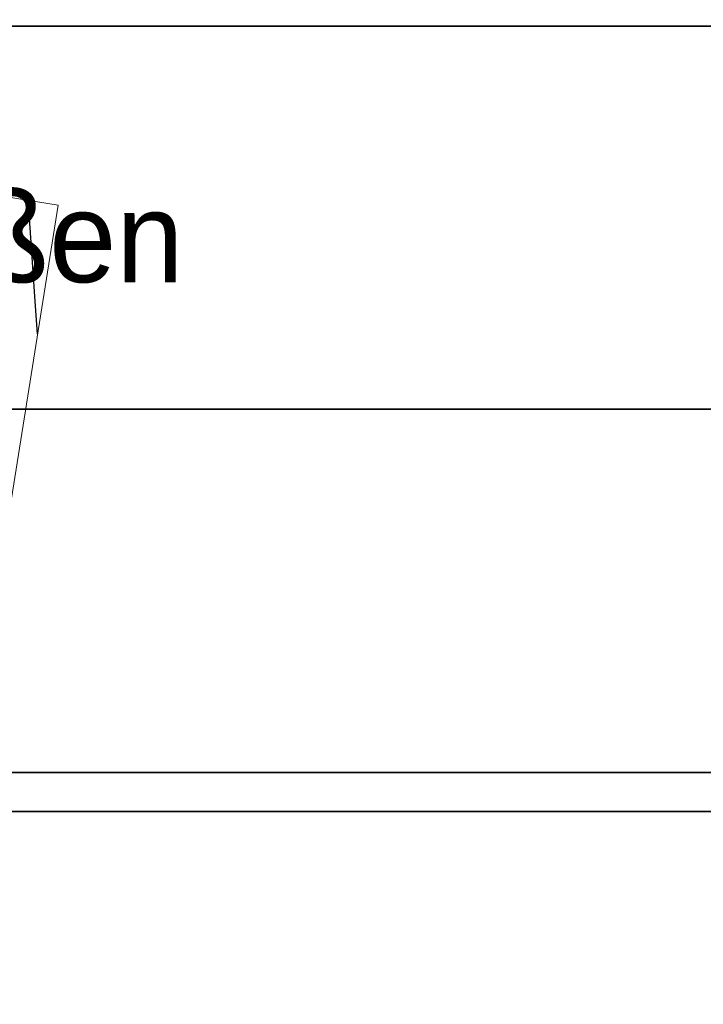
# Model space of a CAD drawing. Extents: x 353221 to 353633, y 5707812 to 5707954.
# Tile 28 of 35: x 353569 to 353577, y 5707872 to 5707884. Entities that reach past the tile are written whole.
import ezdxf

# ---------------------------------------------------------------- set-up
doc = ezdxf.new("R2010")
doc.units = 0
doc.header["$MEASUREMENT"] = 0
doc.layers.add('Gebäude', color=7, linetype='Continuous')
doc.layers.add('Verm Schriftfeld P-2', color=7, linetype='Continuous')
doc.styles.add('50', font='txt', dxfattribs={"height": 1})

msp = doc.modelspace()

# ---------------------------------------------------------------- hatches: boundary and pattern name
at = {"layer": 'Gebäude', "true_color": 0xff0000}
h = msp.add_hatch(dxfattribs=at)
h.set_pattern_fill('STRATIS_AreaStyle328', color=1, style=0, pattern_type=2)
h.set_pattern_definition([(-266.0297, (353545.655, 5707889.362), (-0.53342, 0.46418), [0, 0, 1])])
h.paths.add_polyline_path([(353558.623, 5707884.699), (353558.256, 5707884.656), (353557.9, 5707884.557), (353557.564, 5707884.404), (353557.018, 5707884.858), (353556.232, 5707883.911), (353552.619, 5707886.917), (353549.681, 5707889.362), (353547.364, 5707886.575), (353551.671, 5707882.99), (353552.608, 5707882.209), (353551.726, 5707881.149), (353550.455, 5707881.592), (353545.655, 5707876.076), (353550.841, 5707871.558), (353556.675, 5707878.265), (353568.262, 5707876.396), (353569.115, 5707881.733), (353561.015, 5707883.039), (353560.838, 5707883.448), (353560.589, 5707883.818), (353560.275, 5707884.135), (353559.909, 5707884.39), (353559.502, 5707884.572), (353559.068, 5707884.676)])

# ---------------------------------------------------------------- linework, layer by layer
at = {"layer": 'Gebäude', "color": 1, "lineweight": 18, "true_color": 0xff0000}
msp.add_lwpolyline([(353547.364, 5707886.575), (353551.671, 5707882.99), (353552.608, 5707882.209), (353551.726, 5707881.149), (353550.455, 5707881.592), (353545.655, 5707876.076), (353550.841, 5707871.558), (353556.675, 5707878.265), (353568.262, 5707876.396), (353569.115, 5707881.733), (353561.015, 5707883.039), (353560.838, 5707883.448), (353560.589, 5707883.818), (353560.275, 5707884.135)], dxfattribs=at)
at = {"layer": 'Verm Schriftfeld P-2', "color": 18, "lineweight": 35, "true_color": 0x000000}
for p, q in [((353538.997, 5707884.011), (353583.997, 5707884.011)), ((353538.997, 5707879.136), (353583.997, 5707879.136)), ((353538.997, 5707874.511), (353583.997, 5707874.511)), ((353538.997, 5707874.011), (353583.997, 5707874.011))]:
    msp.add_line(p, q, dxfattribs=at)

# ---------------------------------------------------------------- texts
at = {"layer": 'Verm Schriftfeld P-2', "color": 18, "true_color": 0x000000, "insert": (353557.034, 5707881.901), "char_height": 1.15, "attachment_point": 1, "line_spacing_factor": 0.959981, "style": '50'}
msp.add_mtext('Kanäle und Straßen', dxfattribs=at)

doc.saveas('drawing.dxf')
